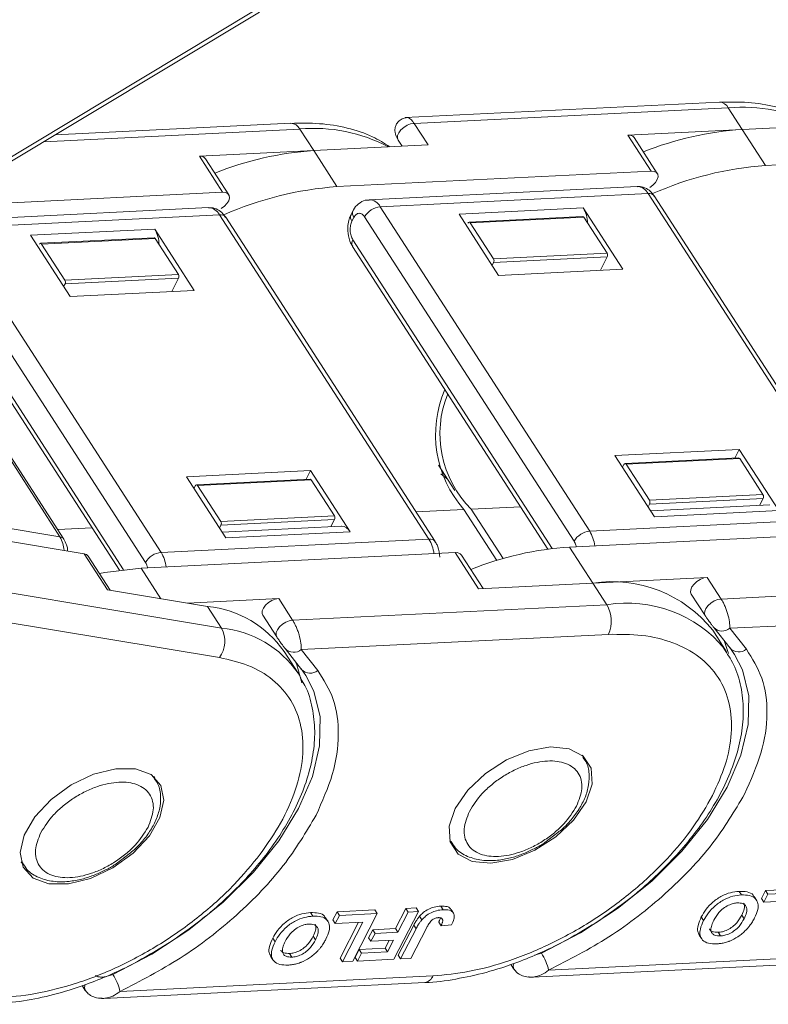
# Model space of a CAD drawing. Header units: millimetres. Extents: x 3378 to 3879, y -297 to 55.
# Tile 19 of 31: x 3666 to 3691, y -34 to -1. Entities that reach past the tile are written whole.
import ezdxf

# ---------------------------------------------------------------- set-up
doc = ezdxf.new("R2010")
doc.units = ezdxf.units.MM

msp = doc.modelspace()

# ---------------------------------------------------------------- linework, layer by layer
at = {"color": 7, "linetype": 'Continuous', "lineweight": 15}
for p, q in [((3662.826, -7.202), (3673.622, -0.711)), ((3662.877, -7.322), (3673.816, -0.745)), ((3689.221, -3.758), (3678.697, -4.279)), ((3678.995, -4.471), (3689.519, -3.95)), ((3689.519, -3.95), (3689.986, -4.674)), ((3674.869, -4.469), (3666.972, -4.86)), ((3679.463, -5.195), (3678.995, -4.471)), ((3693.815, -4.485), (3689.986, -4.674)), ((3666.598, -5.085), (3675.166, -4.661)), ((3675.166, -4.661), (3675.634, -5.385)), ((3686.157, -4.864), (3689.986, -4.674)), ((3686.157, -4.864), (3686.937, -6.071)), ((3687.142, -6.152), (3686.363, -4.945)), ((3690.766, -5.882), (3689.986, -4.674)), ((3679.463, -5.195), (3675.634, -5.385)), ((3678.461, -5.029), (3678.596, -5.238)), ((3671.805, -5.575), (3675.634, -5.385)), ((3671.805, -5.575), (3672.584, -6.782)), ((3676.413, -6.592), (3675.634, -5.385)), ((3701.289, -5.361), (3690.766, -5.882)), ((3672.79, -6.863), (3672.011, -5.656)), ((3686.937, -6.071), (3676.413, -6.592)), ((3686.463, -6.584), (3677.492, -7.028)), ((3672.584, -6.782), (3664.655, -7.175)), ((3677.864, -7.268), (3686.834, -6.824)), ((3686.834, -6.824), (3693.848, -17.69)), ((3694.053, -17.771), (3687.04, -6.905)), ((3664.167, -7.946), (3672.482, -7.535)), ((3672.11, -7.295), (3664.335, -7.68)), ((3672.482, -7.535), (3679.495, -18.401)), ((3676.95, -7.405), (3676.884, -7.533)), ((3684.877, -18.134), (3677.864, -7.268)), ((3684.664, -7.305), (3680.502, -7.511)), ((3681.826, -9.564), (3680.502, -7.511)), ((3685.989, -9.358), (3684.664, -7.305)), ((3679.701, -18.482), (3672.687, -7.616)), ((3676.917, -7.751), (3676.982, -7.623)), ((3677.341, -7.605), (3684.355, -18.472)), ((3680.802, -7.812), (3680.804, -7.808)), ((3684.642, -7.592), (3680.839, -7.78)), ((3684.679, -7.616), (3680.876, -7.804)), ((3680.876, -7.804), (3681.655, -9.012)), ((3684.679, -7.616), (3685.459, -8.823)), ((3670.312, -8.016), (3666.149, -8.222)), ((3667.474, -10.274), (3666.149, -8.222)), ((3671.636, -10.068), (3670.312, -8.016)), ((3670.525, -18.845), (3663.832, -8.475)), ((3666.449, -8.523), (3666.452, -8.518)), ((3670.29, -8.303), (3666.486, -8.491)), ((3670.327, -8.327), (3666.524, -8.515)), ((3666.524, -8.515), (3667.303, -9.722)), ((3670.327, -8.327), (3671.106, -9.534)), ((3683.623, -18.715), (3676.947, -8.373)), ((3676.937, -8.594), (3683.481, -18.733)), ((3681.655, -9.012), (3685.459, -8.823)), ((3663.465, -9.054), (3670.002, -19.182)), ((3681.661, -9.136), (3681.612, -9.232)), ((3681.661, -9.136), (3685.465, -8.948)), ((3685.235, -9.395), (3685.465, -8.948)), ((3667.303, -9.722), (3671.106, -9.534)), ((3685.989, -9.358), (3681.826, -9.564)), ((3662.949, -9.87), (3669.129, -19.444)), ((3669.271, -19.426), (3663.025, -9.75)), ((3667.309, -9.846), (3667.26, -9.942)), ((3667.309, -9.846), (3671.112, -9.658)), ((3670.883, -10.106), (3671.112, -9.658)), ((3671.636, -10.068), (3667.474, -10.274)), ((3662.32, -10.863), (3667.137, -18.326)), ((3667.268, -18.403), (3662.36, -10.799)), ((3685.723, -15.6), (3689.885, -15.394)), ((3689.735, -15.688), (3689.885, -15.394)), ((3689.885, -15.394), (3691.21, -17.447)), ((3685.723, -15.6), (3687.048, -17.653)), ((3689.863, -15.681), (3686.06, -15.869)), ((3689.9, -15.705), (3686.097, -15.893)), ((3689.9, -15.705), (3690.68, -16.912)), ((3671.37, -16.311), (3675.533, -16.105)), ((3675.382, -16.398), (3675.533, -16.105)), ((3675.533, -16.105), (3676.857, -18.158)), ((3679.811, -15.92), (3680.358, -16.768)), ((3685.976, -15.993), (3686.025, -15.897)), ((3686.097, -15.893), (3686.876, -17.101)), ((3671.37, -16.311), (3672.695, -18.364)), ((3675.511, -16.392), (3671.708, -16.58)), ((3675.548, -16.416), (3671.745, -16.604)), ((3675.548, -16.416), (3676.327, -17.623)), ((3680.126, -16.408), (3679.896, -16.211)), ((3671.624, -16.703), (3671.673, -16.608)), ((3671.745, -16.604), (3672.524, -17.811)), ((3686.876, -17.101), (3690.68, -16.912)), ((3686.883, -17.225), (3690.686, -17.037)), ((3690.565, -17.272), (3690.686, -17.037)), ((3667.137, -18.326), (3661.655, -17.412)), ((3679.061, -17.49), (3680.666, -17.41)), ((3680.666, -17.41), (3681.766, -19.115)), ((3680.909, -17.398), (3682.566, -17.316)), ((3681.976, -19.052), (3680.909, -17.398)), ((3686.883, -17.225), (3686.833, -17.321)), ((3690.913, -17.255), (3686.919, -17.453)), ((3687.048, -17.653), (3691.21, -17.447)), ((3672.524, -17.811), (3676.327, -17.623)), ((3672.53, -17.936), (3676.334, -17.747)), ((3676.213, -17.983), (3676.334, -17.747)), ((3693.848, -17.69), (3684.877, -18.134)), ((3661.792, -17.866), (3667.948, -18.892)), ((3667.062, -18.084), (3668.214, -18.027)), ((3672.53, -17.936), (3672.481, -18.032)), ((3676.56, -17.966), (3672.566, -18.164)), ((3679.495, -18.401), (3670.525, -18.845)), ((3672.695, -18.364), (3676.857, -18.158)), ((3684.206, -18.666), (3694.729, -18.145)), ((3684.985, -19.873), (3684.206, -18.666)), ((3667.948, -18.892), (3668.727, -20.099)), ((3668.819, -20.114), (3668.079, -18.969)), ((3669.854, -19.376), (3680.377, -18.855)), ((3680.377, -18.855), (3681.156, -20.063)), ((3681.305, -20.055), (3680.583, -18.936)), ((3670.512, -20.397), (3669.854, -19.376)), ((3684.985, -19.873), (3688.814, -19.684)), ((3689.282, -20.408), (3688.814, -19.684)), ((3672.55, -21.383), (3663.329, -19.846)), ((3672.082, -20.658), (3668.727, -20.099)), ((3684.985, -19.873), (3681.156, -20.063)), ((3684.985, -19.873), (3685.453, -20.598)), ((3699.805, -19.887), (3689.282, -20.408)), ((3671.405, -20.546), (3674.462, -20.394)), ((3674.929, -21.119), (3674.462, -20.394)), ((3688.28, -20.242), (3688.748, -20.966)), ((3672.082, -20.658), (3672.55, -21.383)), ((3685.453, -20.598), (3674.929, -21.119)), ((3672.48, -22.371), (3663.47, -20.869)), ((3673.928, -20.952), (3674.396, -21.677)), ((3688.756, -20.978), (3688.748, -20.966)), ((3699.854, -20.881), (3689.571, -21.39)), ((3689.031, -21.361), (3689.015, -21.339)), ((3689.031, -21.361), (3689.583, -22.06)), ((3689.571, -21.39), (3690.123, -22.09)), ((3674.404, -21.688), (3674.396, -21.677)), ((3685.502, -21.592), (3675.219, -22.101)), ((3689.463, -22.178), (3688.996, -21.454)), ((3674.679, -22.072), (3674.662, -22.049)), ((3674.679, -22.072), (3675.23, -22.771)), ((3675.219, -22.101), (3675.771, -22.8)), ((3689.392, -22.073), (3689.463, -22.178)), ((3689.566, -22.038), (3689.728, -22.264)), ((3675.111, -22.889), (3674.643, -22.164)), ((3675.214, -22.748), (3675.376, -22.974)), ((3675.111, -22.889), (3675.206, -23.047)), ((3684.625, -25.641), (3684.666, -25.699)), ((3684.667, -25.701), (3684.633, -25.647)), ((3670.273, -26.352), (3670.313, -26.409)), ((3670.315, -26.412), (3670.28, -26.358)), ((3683.377, -28.57), (3683.808, -28.233)), ((3680.224, -28.553), (3680.194, -28.501)), ((3680.196, -28.511), (3680.231, -28.564)), ((3669.024, -29.28), (3669.456, -28.943)), ((3665.871, -29.263), (3665.842, -29.212)), ((3665.844, -29.221), (3665.879, -29.275)), ((3689.96, -30.323), (3689.882, -30.203)), ((3690.633, -30.445), (3690.77, -30.179)), ((3690.711, -30.566), (3690.847, -30.299)), ((3690.77, -30.179), (3692.035, -30.116)), ((3690.847, -30.299), (3690.77, -30.179)), ((3690.847, -30.299), (3692.112, -30.237)), ((3690.466, -30.499), (3690.388, -30.378)), ((3690.633, -30.445), (3690.711, -30.566)), ((3691.631, -30.52), (3690.711, -30.566)), ((3675.608, -31.034), (3675.53, -30.913)), ((3676.28, -31.156), (3676.417, -30.889)), ((3676.358, -31.276), (3676.495, -31.01)), ((3676.417, -30.889), (3677.682, -30.827)), ((3676.495, -31.01), (3676.417, -30.889)), ((3676.495, -31.01), (3677.76, -30.947)), ((3677.76, -30.947), (3676.94, -32.546)), ((3677.682, -30.827), (3677.76, -30.947)), ((3679.139, -30.879), (3678.319, -32.477)), ((3678.369, -31.452), (3678.716, -30.776)), ((3678.447, -31.572), (3678.794, -30.896)), ((3678.716, -30.776), (3679.061, -30.758)), ((3678.794, -30.896), (3678.716, -30.776)), ((3678.794, -30.896), (3679.139, -30.879)), ((3679.061, -30.758), (3679.139, -30.879)), ((3679.895, -30.697), (3679.973, -30.818)), ((3680.311, -30.93), (3680.233, -30.809)), ((3690.047, -31.119), (3689.97, -30.998)), ((3676.113, -31.209), (3676.035, -31.088)), ((3676.28, -31.156), (3676.358, -31.276)), ((3677.278, -31.231), (3676.358, -31.276)), ((3676.517, -32.442), (3677.135, -31.238)), ((3676.595, -32.563), (3677.278, -31.231)), ((3678.469, -32.345), (3678.986, -31.338)), ((3678.986, -31.338), (3679.064, -31.459)), ((3679.181, -31.032), (3679.259, -31.153)), ((3679.821, -31.24), (3679.899, -31.361)), ((3679.899, -31.361), (3680.254, -31.323)), ((3679.921, -31.113), (3679.954, -31.164)), ((3688.614, -31.062), (3688.692, -31.183)), ((3677.473, -31.756), (3677.61, -31.489)), ((3677.551, -31.876), (3677.688, -31.61)), ((3677.61, -31.489), (3678.369, -31.452)), ((3677.61, -31.489), (3677.688, -31.61)), ((3677.688, -31.61), (3678.447, -31.572)), ((3678.369, -31.452), (3678.447, -31.572)), ((3678.547, -32.466), (3679.064, -31.459)), ((3679.423, -31.415), (3678.892, -32.449)), ((3688.544, -31.666), (3688.622, -31.787)), ((3689.256, -31.696), (3689.178, -31.575)), ((3674.262, -31.773), (3674.34, -31.893)), ((3675.695, -31.829), (3675.617, -31.709)), ((3677.473, -31.756), (3677.551, -31.876)), ((3678.31, -31.839), (3677.551, -31.876)), ((3678.032, -32.107), (3678.166, -31.846)), ((3678.11, -32.228), (3678.31, -31.839)), ((3674.904, -32.407), (3674.826, -32.286)), ((3677.022, -32.417), (3677.158, -32.151)), ((3677.099, -32.538), (3677.236, -32.271)), ((3677.158, -32.151), (3678.032, -32.107)), ((3677.158, -32.151), (3677.236, -32.271)), ((3677.236, -32.271), (3678.11, -32.228)), ((3678.032, -32.107), (3678.11, -32.228)), ((3683.262, -32.277), (3683.025, -32.345)), ((3693.983, -32.325), (3683.501, -32.844)), ((3674.191, -32.377), (3674.269, -32.497)), ((3676.517, -32.442), (3676.595, -32.563)), ((3676.94, -32.546), (3676.595, -32.563)), ((3677.022, -32.417), (3677.099, -32.538)), ((3678.319, -32.477), (3677.099, -32.538)), ((3678.469, -32.345), (3678.547, -32.466)), ((3678.892, -32.449), (3678.547, -32.466)), ((3682.236, -32.649), (3682.34, -32.81)), ((3682.961, -33.077), (3693.706, -32.545)), ((3682.344, -32.816), (3682.34, -32.81)), ((3668.608, -33.788), (3679.353, -33.256)), ((3679.63, -33.036), (3669.149, -33.555)), ((3667.883, -33.36), (3667.987, -33.521)), ((3667.991, -33.527), (3667.987, -33.521))]:
    msp.add_line(p, q, dxfattribs=at)
at = {"color": 7, "linetype": 'Continuous', "lineweight": 15, "flags": 128}
for points in [[(3678.995, -4.471), (3678.881, -4.491), (3678.763, -4.537), (3678.651, -4.607), (3678.555, -4.693), (3678.484, -4.788), (3678.444, -4.883), (3678.439, -4.97), (3678.461, -5.029)], [(3686.89, -6.617), (3686.996, -6.54), (3687.083, -6.449), (3687.141, -6.353), (3687.166, -6.26), (3687.156, -6.179), (3687.111, -6.118), (3687.036, -6.08), (3686.937, -6.071)], [(3672.538, -7.328), (3672.644, -7.25), (3672.73, -7.16), (3672.789, -7.063), (3672.814, -6.971), (3672.804, -6.89), (3672.759, -6.828), (3672.683, -6.791), (3672.584, -6.782)], [(3667.948, -18.892), (3668.031, -18.922), (3668.079, -18.969)], [(3669.854, -19.376), (3668.637, -19.523), (3668.459, -19.557)], [(3688.814, -19.684), (3688.7, -19.703), (3688.582, -19.75), (3688.469, -19.82), (3688.373, -19.906), (3688.302, -20.001), (3688.263, -20.096), (3688.258, -20.183), (3688.28, -20.242)], [(3674.462, -20.394), (3674.348, -20.414), (3674.229, -20.461), (3674.117, -20.53), (3674.021, -20.616), (3673.95, -20.711), (3673.91, -20.806), (3673.906, -20.893), (3673.928, -20.952)], [(3688.748, -20.966), (3688.725, -20.907), (3688.73, -20.82), (3688.77, -20.725), (3688.841, -20.63), (3688.937, -20.544), (3689.049, -20.474), (3689.168, -20.428), (3689.282, -20.408)], [(3674.396, -21.677), (3674.373, -21.618), (3674.378, -21.531), (3674.418, -21.436), (3674.489, -21.341), (3674.585, -21.255), (3674.697, -21.185), (3674.815, -21.138), (3674.929, -21.119)], [(3689.379, -21.802), (3689.419, -21.902), (3689.525, -22.23)], [(3689.728, -22.264), (3689.994, -22.782), (3690.202, -23.649), (3690.185, -24.612), (3689.942, -25.644), (3689.482, -26.716), (3688.817, -27.796), (3687.966, -28.854), (3686.954, -29.859), (3685.811, -30.781), (3684.568, -31.595), (3683.262, -32.277)], [(3675.027, -22.513), (3675.067, -22.613), (3675.232, -23.217)], [(3675.376, -22.974), (3675.642, -23.493), (3675.85, -24.359), (3675.832, -25.323), (3675.59, -26.355), (3675.129, -27.427), (3674.464, -28.507), (3673.614, -29.565), (3672.602, -30.569), (3671.458, -31.492), (3670.215, -32.306), (3668.909, -32.988)], [(3680.377, -27.422), (3680.794, -26.814), (3681.383, -26.255), (3682.089, -25.8), (3682.841, -25.493), (3683.567, -25.364), (3684.194, -25.426), (3684.662, -25.673), (3684.925, -26.08), (3684.957, -26.608), (3684.755, -27.205), (3684.339, -27.813), (3683.749, -28.372), (3683.043, -28.828), (3682.291, -29.135), (3681.566, -29.264), (3680.938, -29.202), (3680.47, -28.955), (3680.207, -28.548), (3680.175, -28.019), (3680.377, -27.422)], [(3666.296, -27.705), (3666.839, -27.125), (3667.517, -26.633), (3668.263, -26.278), (3669.004, -26.093), (3669.668, -26.098), (3670.189, -26.291), (3670.517, -26.654), (3670.62, -27.151), (3670.487, -27.733), (3670.132, -28.344), (3669.588, -28.924), (3668.911, -29.415), (3668.165, -29.771), (3667.424, -29.955), (3666.76, -29.951), (3666.238, -29.758), (3665.91, -29.395), (3665.808, -28.898), (3665.941, -28.316), (3666.296, -27.705)]]:
    msp.add_lwpolyline(points, dxfattribs=at)
at = {"color": 7, "linetype": 'Continuous', "lineweight": 15}
for centre, radius, start, end in [((3689.204, -4.112), 0.354, 27.2197, 87.1444), ((3689.991, -9.257), 5.328, 62.0485, 95.0814), ((3674.851, -4.823), 0.354, 27.2197, 87.1444), ((3675.638, -9.967), 5.328, 62.0485, 95.0814), ((3686.192, -5.076), 0.215, 37.615, 99.37), ((3690.712, -15.543), 10.893, 93.8204, 111.7596), ((3671.84, -5.787), 0.215, 37.615, 99.37), ((3676.36, -16.254), 10.893, 93.8204, 111.7596), ((3691.591, -17.228), 11.377, 94.1593, 113.9024), ((3677.238, -17.939), 11.377, 94.1593, 113.9024), ((3686.441, -7.026), 0.443, 27.2197, 87.1444), ((3686.867, -7.043), 0.221, 38.5302, 98.4549), ((3677.477, -7.461), 0.433, 26.5027, 88.2539), ((3672.088, -7.737), 0.443, 27.2197, 87.1444), ((3672.514, -7.753), 0.221, 38.5302, 98.4549), ((3677.09, -7.613), 0.222, 158.8334, 218.4363), ((3677.156, -7.486), 0.222, 158.8334, 218.4363), ((3677.928, -7.941), 0.676, 95.4428, 150.2318), ((3683.776, -7.832), 1.032, 0.8963, 30.6808), ((3680.841, -7.82), 0.0384, 23.634, 162.0513), ((3684.64, -7.636), 0.0443, 27.2191, 87.1512), ((3669.424, -8.542), 1.032, 0.8963, 30.6808), ((3666.488, -8.53), 0.0384, 23.634, 162.0513), ((3670.288, -8.347), 0.0443, 27.2191, 87.1512), ((3677.122, -8.492), 0.211, 145.5815, 208.7809), ((3685.342, -8.891), 0.135, 335.4428, 30.2318), ((3681.538, -9.08), 0.135, 335.4428, 30.2318), ((3670.989, -9.602), 0.135, 335.4428, 30.2318), ((3667.186, -9.79), 0.135, 335.4428, 30.2318), ((3683.507, -14.899), 3.792, 156.4838, 221.4763), ((3683.432, -14.873), 3.57, 157.9294, 225.0254), ((3689.861, -15.725), 0.0443, 27.2191, 87.1512), ((3686.062, -15.909), 0.0384, 23.634, 162.0513), ((3675.509, -16.436), 0.0443, 27.2191, 87.1512), ((3671.71, -16.619), 0.0384, 23.634, 162.0513), ((3686.76, -17.169), 0.135, 335.4428, 30.2318), ((3690.563, -16.981), 0.135, 335.4428, 30.2318), ((3672.407, -17.879), 0.135, 335.4428, 30.2318), ((3676.211, -17.691), 0.135, 335.4428, 30.2318), ((3676.543, -18.319), 0.354, 27.2197, 87.1444), ((3684.942, -18.807), 0.676, 95.4428, 150.2318), ((3683.823, -18.77), 1.231, 6.7909, 31.0913), ((3666.308, -18.823), 0.967, 2.6022, 30.9729), ((3667.117, -18.51), 0.186, 35.2175, 83.7724), ((3679.532, -18.608), 0.211, 36.8023, 100.0986), ((3678.441, -19.036), 1.231, 6.7909, 31.0913), ((3684.924, -29.499), 10.857, 93.7904, 111.7896), ((3670.589, -19.518), 0.676, 95.4428, 150.2318), ((3669.471, -19.48), 1.231, 6.7909, 31.0913), ((3680.412, -19.068), 0.215, 37.615, 99.37), ((3685.622, -24.136), 4.31, 38.4888, 98.4962), ((3671.724, -24.198), 3.558, 34.8686, 84.2256), ((3686.129, -24.79), 4.246, 39.7754, 99.1586), ((3684.518, -21.142), 1.082, 335.4428, 30.2318), ((3671.743, -21.823), 0.919, 323.3383, 28.601), ((3672.192, -24.923), 3.558, 34.8686, 84.2256), ((3689.317, -21.087), 0.396, 223.8325, 309.964), ((3674.964, -21.797), 0.396, 223.8325, 309.964), ((3689.868, -21.786), 0.396, 223.8325, 309.964), ((3675.516, -22.497), 0.396, 223.8325, 309.964), ((3681.748, -33.252), 1.8, 13.0909, 32.7597), ((3682.525, -32.712), 0.21, 152.7566, 207.9799), ((3667.395, -33.962), 1.8, 13.0909, 32.7597), ((3679.3, -32.905), 0.355, 278.726, 338.441), ((3668.173, -33.422), 0.21, 152.7566, 207.9799)]:
    msp.add_arc(centre, radius, start, end, dxfattribs=at)
for points, knots in [([(3692.536, -4.548), (3692.349, -4.428), (3691.923, -4.154), (3691.124, -3.9), (3690.208, -3.744), (3689.545, -3.755), (3689.221, -3.76)], [0, 0, 0, 0, 0.2106103, 0.4783907, 0.7447595, 1, 1, 1, 1]), ([(3678.768, -4.276), (3678.721, -4.283), (3678.624, -4.297), (3678.497, -4.377), (3678.406, -4.487), (3678.36, -4.607), (3678.352, -4.727), (3678.373, -4.84), (3678.412, -4.944), (3678.446, -5.002), (3678.461, -5.029)], [0, 0, 0, 0, 0.1365484, 0.2812114, 0.4208245, 0.5543205, 0.6823559, 0.8020917, 0.9090478, 1, 1, 1, 1]), ([(3678.768, -4.276), (3678.785, -4.278), (3678.818, -4.282), (3678.876, -4.323), (3678.936, -4.384), (3678.976, -4.442), (3678.995, -4.471)], [0, 0, 0, 0, 0.264939, 0.519106, 0.763669, 1, 1, 1, 1]), ([(3678.184, -5.259), (3677.996, -5.138), (3677.57, -4.865), (3676.771, -4.611), (3675.855, -4.454), (3675.193, -4.465), (3674.868, -4.471)], [0, 0, 0, 0, 0.21061, 0.478391, 0.74476, 1, 1, 1, 1]), ([(3687.035, -6.909), (3687.008, -6.867), (3686.941, -6.763), (3686.78, -6.648), (3686.605, -6.577), (3686.499, -6.591), (3686.467, -6.595)], [0, 0, 0, 0, 0.216234, 0.535795, 0.860612, 1, 1, 1, 1]), ([(3677.49, -7.04), (3677.447, -7.04), (3677.318, -7.043), (3677.125, -7.163), (3676.996, -7.301), (3676.957, -7.395), (3676.952, -7.407)], [0, 0, 0, 0, 0.184597, 0.55887, 0.947116, 1, 1, 1, 1]), ([(3672.683, -7.62), (3672.656, -7.578), (3672.588, -7.473), (3672.427, -7.358), (3672.253, -7.288), (3672.146, -7.302), (3672.114, -7.306)], [0, 0, 0, 0, 0.216234, 0.535795, 0.860612, 1, 1, 1, 1]), ([(3676.887, -7.535), (3676.864, -7.581), (3676.811, -7.694), (3676.776, -7.879), (3676.777, -8.012), (3676.777, -8.07)], [0, 0, 0, 0, 0.28937, 0.696734, 1, 1, 1, 1]), ([(3676.982, -7.623), (3677.005, -7.587), (3677.041, -7.531), (3677.104, -7.494), (3677.155, -7.483), (3677.207, -7.489), (3677.273, -7.52), (3677.314, -7.572), (3677.341, -7.605)], [0, 0, 0, 0, 0.239443, 0.369379, 0.5, 0.629936, 0.760557, 1, 1, 1, 1]), ([(3676.947, -8.373), (3676.925, -8.33), (3676.891, -8.265), (3676.866, -8.155), (3676.856, -8.066), (3676.857, -7.976), (3676.871, -7.864), (3676.899, -7.795), (3676.917, -7.751)], [0, 0, 0, 0, 0.239443, 0.369379, 0.5, 0.629936, 0.760557, 1, 1, 1, 1]), ([(3676.777, -8.07), (3676.794, -8.187), (3676.817, -8.351), (3676.888, -8.52), (3676.927, -8.572), (3676.941, -8.589)], [0, 0, 0, 0, 0.631314, 0.874609, 1, 1, 1, 1]), ([(3667.392, -18.799), (3667.393, -18.774), (3667.396, -18.702), (3667.354, -18.566), (3667.3, -18.465), (3667.267, -18.405)], [0, 0, 0, 0, 0.172264, 0.49995, 1, 1, 1, 1]), ([(3684.355, -18.472), (3684.378, -18.513), (3684.408, -18.568), (3684.423, -18.638), (3684.426, -18.655)], [0, 0, 0, 0, 0.757701, 1, 1, 1, 1]), ([(3679.86, -19.006), (3679.844, -18.888), (3679.821, -18.724), (3679.75, -18.555), (3679.71, -18.503), (3679.696, -18.486)], [0, 0, 0, 0, 0.630799, 0.873896, 1, 1, 1, 1]), ([(3670.002, -19.182), (3670.025, -19.224), (3670.056, -19.279), (3670.07, -19.349), (3670.074, -19.366)], [0, 0, 0, 0, 0.757701, 1, 1, 1, 1]), ([(3689.282, -20.408), (3689.301, -20.44), (3689.341, -20.505), (3689.398, -20.624), (3689.451, -20.756), (3689.513, -20.945), (3689.567, -21.179), (3689.57, -21.321), (3689.571, -21.39)], [0, 0, 0, 0, 0.115349, 0.234722, 0.358791, 0.488149, 0.751597, 1, 1, 1, 1]), ([(3688.756, -20.978), (3688.764, -20.99), (3688.78, -21.014), (3688.81, -21.059), (3688.844, -21.108), (3688.895, -21.18), (3688.958, -21.265), (3688.996, -21.314), (3689.015, -21.339)], [0, 0, 0, 0, 0.09517, 0.195508, 0.310112, 0.437792, 0.718545, 1, 1, 1, 1]), ([(3674.929, -21.119), (3674.949, -21.151), (3674.989, -21.216), (3675.046, -21.335), (3675.099, -21.467), (3675.161, -21.655), (3675.214, -21.89), (3675.217, -22.032), (3675.219, -22.101)], [0, 0, 0, 0, 0.115349, 0.234722, 0.358791, 0.488149, 0.751597, 1, 1, 1, 1]), ([(3674.404, -21.688), (3674.411, -21.7), (3674.428, -21.725), (3674.458, -21.77), (3674.492, -21.819), (3674.543, -21.891), (3674.605, -21.975), (3674.643, -22.025), (3674.662, -22.049)], [0, 0, 0, 0, 0.09517, 0.195508, 0.310112, 0.437792, 0.718545, 1, 1, 1, 1]), ([(3688.989, -26.996), (3689.147, -26.648), (3689.473, -25.931), (3689.663, -24.882), (3689.596, -23.886), (3689.23, -23.013), (3688.585, -22.319), (3687.705, -21.848), (3686.672, -21.589), (3685.884, -21.591), (3685.502, -21.592)], [0, 0, 0, 0, 0.116516, 0.240011, 0.368641, 0.5, 0.631359, 0.759989, 0.883484, 1, 1, 1, 1]), ([(3685.102, -31.243), (3685.484, -30.982), (3686.02, -30.616), (3686.747, -30.012), (3687.33, -29.476), (3687.958, -28.81), (3688.537, -28.091), (3689.048, -27.326), (3689.469, -26.533), (3689.784, -25.725), (3689.98, -24.915), (3690.045, -24.112), (3689.96, -23.331), (3689.747, -22.627), (3689.484, -22.24), (3689.366, -22.066)], [0, 0, 0, 0, 0.103042, 0.1447648, 0.2135281, 0.2841026, 0.3590103, 0.4363071, 0.5153316, 0.5956625, 0.677097, 0.7596419, 0.8436362, 0.9300421, 1, 1, 1, 1]), ([(3690.123, -22.09), (3690.32, -22.401), (3690.719, -23.03), (3690.866, -24.229), (3690.689, -25.548), (3690.272, -26.481), (3690.065, -26.942)], [0, 0, 0, 0, 0.247221, 0.5, 0.752779, 1, 1, 1, 1]), ([(3673.841, -28.962), (3674.083, -28.614), (3674.582, -27.898), (3675.064, -26.792), (3675.309, -25.692), (3675.259, -24.666), (3674.914, -23.781), (3674.299, -23.091), (3673.488, -22.602), (3672.809, -22.447), (3672.48, -22.371)], [0, 0, 0, 0, 0.116516, 0.2400113, 0.3686408, 0.5, 0.6313592, 0.7599887, 0.883484, 1, 1, 1, 1]), ([(3670.75, -31.954), (3671.131, -31.693), (3671.668, -31.326), (3672.395, -30.722), (3672.978, -30.187), (3673.606, -29.52), (3674.185, -28.801), (3674.696, -28.036), (3675.117, -27.243), (3675.432, -26.436), (3675.627, -25.626), (3675.694, -24.822), (3675.604, -24.043), (3675.441, -23.45), (3675.251, -23.159), (3675.203, -23.084)], [0, 0, 0, 0, 0.107365, 0.150837, 0.222485, 0.29602, 0.37407, 0.45461, 0.536949, 0.62065, 0.7055, 0.791508, 0.879026, 0.969056, 1, 1, 1, 1]), ([(3675.771, -22.8), (3675.968, -23.111), (3676.367, -23.741), (3676.513, -24.94), (3676.337, -26.259), (3675.919, -27.192), (3675.713, -27.653)], [0, 0, 0, 0, 0.247221, 0.5, 0.752779, 1, 1, 1, 1]), ([(3683.808, -28.233), (3683.863, -28.191), (3684, -28.09), (3684.22, -27.853), (3684.474, -27.539), (3684.695, -27.15), (3684.84, -26.739), (3684.877, -26.315), (3684.822, -25.948), (3684.692, -25.773), (3684.647, -25.712)], [0, 0, 0, 0, 0.060149, 0.148189, 0.291639, 0.436317, 0.589216, 0.747499, 0.912914, 1, 1, 1, 1]), ([(3680.85, -27.523), (3680.977, -27.321), (3681.174, -27.009), (3681.588, -26.625), (3681.951, -26.36), (3682.343, -26.138), (3682.86, -25.925), (3683.484, -25.797), (3684.007, -25.868), (3684.327, -26.04), (3684.505, -26.233), (3684.607, -26.476), (3684.639, -26.837), (3684.517, -27.146), (3684.438, -27.346)], [0, 0, 0, 0, 0.119721, 0.184895, 0.25, 0.315174, 0.380279, 0.5, 0.619721, 0.684895, 0.75, 0.815174, 0.880279, 1, 1, 1, 1]), ([(3666.498, -28.234), (3666.625, -28.032), (3666.821, -27.72), (3667.236, -27.336), (3667.598, -27.07), (3667.99, -26.849), (3668.507, -26.635), (3669.132, -26.508), (3669.655, -26.578), (3669.974, -26.75), (3670.153, -26.944), (3670.255, -27.187), (3670.287, -27.548), (3670.165, -27.857), (3670.086, -28.056)], [0, 0, 0, 0, 0.119721, 0.184895, 0.25, 0.315174, 0.380279, 0.5, 0.619721, 0.684895, 0.75, 0.815174, 0.880279, 1, 1, 1, 1]), ([(3669.456, -28.943), (3669.511, -28.902), (3669.648, -28.8), (3669.867, -28.563), (3670.122, -28.249), (3670.343, -27.86), (3670.488, -27.45), (3670.525, -27.025), (3670.47, -26.659), (3670.339, -26.483), (3670.294, -26.423)], [0, 0, 0, 0, 0.060149, 0.148189, 0.291639, 0.436317, 0.589216, 0.747499, 0.912914, 1, 1, 1, 1]), ([(3679.63, -33.036), (3680.031, -32.998), (3680.858, -32.919), (3682.218, -32.542), (3683.64, -31.957), (3685.049, -31.162), (3686.354, -30.206), (3687.473, -29.151), (3688.377, -28.067), (3688.789, -27.346), (3688.989, -26.996)], [0, 0, 0, 0, 0.116516, 0.240011, 0.368641, 0.5, 0.631359, 0.759989, 0.883484, 1, 1, 1, 1]), ([(3690.065, -26.942), (3689.73, -27.508), (3689.048, -28.658), (3687.458, -30.306), (3685.579, -31.777), (3684.186, -32.492), (3683.501, -32.844)], [0, 0, 0, 0, 0.245823, 0.5, 0.754177, 1, 1, 1, 1]), ([(3684.438, -27.346), (3684.311, -27.548), (3684.114, -27.86), (3683.7, -28.244), (3683.338, -28.509), (3682.946, -28.731), (3682.429, -28.944), (3681.804, -29.072), (3681.281, -29.001), (3680.961, -28.829), (3680.783, -28.636), (3680.681, -28.393), (3680.649, -28.032), (3680.771, -27.723), (3680.85, -27.523)], [0, 0, 0, 0, 0.119721, 0.184895, 0.25, 0.315174, 0.380279, 0.5, 0.619721, 0.684895, 0.75, 0.815174, 0.880279, 1, 1, 1, 1]), ([(3675.713, -27.653), (3675.378, -28.219), (3674.696, -29.369), (3673.106, -31.017), (3671.227, -32.488), (3669.834, -33.203), (3669.149, -33.555)], [0, 0, 0, 0, 0.245823, 0.5, 0.754177, 1, 1, 1, 1]), ([(3670.086, -28.056), (3669.959, -28.258), (3669.762, -28.571), (3669.347, -28.954), (3668.985, -29.22), (3668.593, -29.442), (3668.076, -29.655), (3667.452, -29.782), (3666.928, -29.712), (3666.609, -29.54), (3666.43, -29.346), (3666.329, -29.104), (3666.297, -28.742), (3666.419, -28.434), (3666.498, -28.234)], [0, 0, 0, 0, 0.119721, 0.184895, 0.25, 0.315174, 0.380279, 0.5, 0.619721, 0.684895, 0.75, 0.815174, 0.880279, 1, 1, 1, 1]), ([(3680.24, -28.536), (3680.285, -28.613), (3680.41, -28.83), (3680.775, -29.049), (3681.255, -29.179), (3681.749, -29.179), (3682.206, -29.094), (3682.607, -28.971), (3682.854, -28.852), (3682.976, -28.793)], [0, 0, 0, 0, 0.09968, 0.280235, 0.454892, 0.630162, 0.76665, 0.88494, 1, 1, 1, 1]), ([(3682.976, -28.793), (3683.004, -28.781), (3683.142, -28.72), (3683.273, -28.636), (3683.377, -28.57)], [0, 0, 0, 0, 0.203288, 1, 1, 1, 1]), ([(3663.947, -33.678), (3664.305, -33.717), (3665.04, -33.797), (3666.326, -33.657), (3667.728, -33.303), (3669.183, -32.718), (3670.597, -31.936), (3671.881, -31.009), (3672.989, -30.008), (3673.563, -29.304), (3673.841, -28.962)], [0, 0, 0, 0, 0.116516, 0.240011, 0.368641, 0.5, 0.631359, 0.759989, 0.883484, 1, 1, 1, 1]), ([(3665.888, -29.246), (3665.932, -29.323), (3666.057, -29.541), (3666.423, -29.759), (3666.902, -29.889), (3667.397, -29.889), (3667.854, -29.805), (3668.254, -29.682), (3668.501, -29.563), (3668.623, -29.504)], [0, 0, 0, 0, 0.09968, 0.280235, 0.454892, 0.630162, 0.76665, 0.88494, 1, 1, 1, 1]), ([(3668.623, -29.504), (3668.651, -29.492), (3668.79, -29.431), (3668.92, -29.347), (3669.024, -29.28)], [0, 0, 0, 0, 0.203288, 1, 1, 1, 1]), ([(3688.614, -31.062), (3688.663, -30.976), (3688.761, -30.803), (3688.998, -30.55), (3689.29, -30.354), (3689.602, -30.232), (3689.785, -30.213), (3689.882, -30.203)], [0, 0, 0, 0, 0.204609, 0.411109, 0.621842, 0.801311, 1, 1, 1, 1]), ([(3688.692, -31.183), (3688.741, -31.097), (3688.839, -30.924), (3689.076, -30.671), (3689.368, -30.475), (3689.68, -30.353), (3689.863, -30.333), (3689.96, -30.323)], [0, 0, 0, 0, 0.204609, 0.411109, 0.621842, 0.801311, 1, 1, 1, 1]), ([(3689.882, -30.203), (3689.975, -30.204), (3690.161, -30.208), (3690.333, -30.282), (3690.369, -30.365), (3690.378, -30.384)], [0, 0, 0, 0, 0.432293, 0.870179, 1, 1, 1, 1]), ([(3689.96, -30.323), (3690.054, -30.324), (3690.243, -30.326), (3690.437, -30.431), (3690.525, -30.602), (3690.518, -30.826), (3690.441, -30.996), (3690.398, -31.091)], [0, 0, 0, 0, 0.205416, 0.413489, 0.592452, 0.772931, 1, 1, 1, 1]), ([(3689.033, -31.173), (3689.083, -31.086), (3689.161, -30.949), (3689.342, -30.773), (3689.517, -30.665), (3689.686, -30.603), (3689.782, -30.594), (3689.824, -30.59)], [0, 0, 0, 0, 0.319264, 0.504624, 0.690858, 0.864593, 1, 1, 1, 1]), ([(3689.824, -30.59), (3689.886, -30.592), (3689.999, -30.596), (3690.102, -30.673), (3690.148, -30.778), (3690.134, -30.931), (3690.079, -31.049), (3690.047, -31.119)], [0, 0, 0, 0, 0.213943, 0.387352, 0.56015, 0.741367, 1, 1, 1, 1]), ([(3690.032, -30.595), (3690.043, -30.616), (3690.073, -30.671), (3690.054, -30.812), (3690.001, -30.929), (3689.97, -30.998)], [0, 0, 0, 0, 0.199624, 0.5293772, 1, 1, 1, 1]), ([(3674.262, -31.773), (3674.311, -31.687), (3674.409, -31.514), (3674.646, -31.261), (3674.938, -31.065), (3675.249, -30.942), (3675.433, -30.923), (3675.53, -30.913)], [0, 0, 0, 0, 0.204609, 0.411109, 0.621842, 0.801311, 1, 1, 1, 1]), ([(3675.53, -30.913), (3675.622, -30.915), (3675.809, -30.918), (3675.98, -30.993), (3676.017, -31.076), (3676.025, -31.094)], [0, 0, 0, 0, 0.432293, 0.870179, 1, 1, 1, 1]), ([(3679.181, -31.032), (3679.221, -30.991), (3679.309, -30.901), (3679.483, -30.793), (3679.691, -30.716), (3679.822, -30.704), (3679.895, -30.697)], [0, 0, 0, 0, 0.206429, 0.456722, 0.693973, 1, 1, 1, 1]), ([(3679.259, -31.153), (3679.299, -31.112), (3679.387, -31.022), (3679.561, -30.914), (3679.769, -30.837), (3679.9, -30.825), (3679.973, -30.818)], [0, 0, 0, 0, 0.206429, 0.456722, 0.693973, 1, 1, 1, 1]), ([(3679.895, -30.697), (3679.967, -30.699), (3680.089, -30.701), (3680.2, -30.751), (3680.22, -30.799), (3680.226, -30.813)], [0, 0, 0, 0, 0.504908, 0.858157, 1, 1, 1, 1]), ([(3679.973, -30.818), (3680.046, -30.819), (3680.17, -30.82), (3680.293, -30.888), (3680.348, -30.994), (3680.336, -31.145), (3680.283, -31.261), (3680.254, -31.323)], [0, 0, 0, 0, 0.24093, 0.409491, 0.578642, 0.775105, 1, 1, 1, 1]), ([(3689.97, -30.998), (3689.92, -31.085), (3689.843, -31.221), (3689.665, -31.394), (3689.495, -31.499), (3689.325, -31.561), (3689.226, -31.571), (3689.178, -31.575)], [0, 0, 0, 0, 0.319417, 0.499226, 0.680002, 0.847806, 1, 1, 1, 1]), ([(3674.34, -31.893), (3674.388, -31.807), (3674.487, -31.634), (3674.724, -31.381), (3675.016, -31.186), (3675.327, -31.063), (3675.511, -31.044), (3675.608, -31.034)], [0, 0, 0, 0, 0.204609, 0.411109, 0.621842, 0.801311, 1, 1, 1, 1]), ([(3674.681, -31.884), (3674.73, -31.797), (3674.809, -31.66), (3674.99, -31.484), (3675.165, -31.376), (3675.334, -31.314), (3675.43, -31.304), (3675.472, -31.3)], [0, 0, 0, 0, 0.319264, 0.504624, 0.690858, 0.864593, 1, 1, 1, 1]), ([(3675.472, -31.3), (3675.534, -31.303), (3675.647, -31.307), (3675.749, -31.384), (3675.795, -31.489), (3675.781, -31.642), (3675.727, -31.76), (3675.695, -31.829)], [0, 0, 0, 0, 0.213943, 0.387352, 0.56015, 0.741367, 1, 1, 1, 1]), ([(3675.608, -31.034), (3675.702, -31.035), (3675.891, -31.036), (3676.085, -31.142), (3676.172, -31.312), (3676.165, -31.536), (3676.088, -31.707), (3676.046, -31.802)], [0, 0, 0, 0, 0.205416, 0.413489, 0.592452, 0.772931, 1, 1, 1, 1]), ([(3675.679, -31.306), (3675.69, -31.326), (3675.72, -31.381), (3675.702, -31.522), (3675.648, -31.64), (3675.617, -31.709)], [0, 0, 0, 0, 0.199624, 0.529377, 1, 1, 1, 1]), ([(3678.986, -31.338), (3678.997, -31.317), (3679.02, -31.274), (3679.052, -31.216), (3679.083, -31.165), (3679.113, -31.121), (3679.144, -31.076), (3679.169, -31.047), (3679.181, -31.032)], [0, 0, 0, 0, 0.20827, 0.416707, 0.561481, 0.706573, 0.852825, 1, 1, 1, 1]), ([(3679.064, -31.459), (3679.075, -31.437), (3679.098, -31.395), (3679.13, -31.337), (3679.161, -31.286), (3679.191, -31.241), (3679.222, -31.197), (3679.247, -31.167), (3679.259, -31.153)], [0, 0, 0, 0, 0.20827, 0.416707, 0.561481, 0.706573, 0.852825, 1, 1, 1, 1]), ([(3679.354, -33.254), (3679.363, -33.254), (3679.694, -33.259), (3680.383, -33.153), (3681.415, -32.935), (3682.373, -32.623), (3683.221, -32.273), (3684.111, -31.847), (3684.719, -31.476), (3685.102, -31.243)], [0, 0, 0, 0, 0.0052362, 0.1861897, 0.3605314, 0.5410876, 0.6730228, 0.7940491, 1, 1, 1, 1]), ([(3679.423, -31.415), (3679.444, -31.375), (3679.487, -31.296), (3679.554, -31.196), (3679.634, -31.134), (3679.705, -31.101), (3679.766, -31.089), (3679.804, -31.086), (3679.814, -31.085)], [0, 0, 0, 0, 0.2722235, 0.5466231, 0.6591264, 0.7710806, 0.9347916, 1, 1, 1, 1]), ([(3679.814, -31.085), (3679.829, -31.085), (3679.858, -31.084), (3679.892, -31.092), (3679.918, -31.105), (3679.936, -31.12), (3679.948, -31.141), (3679.952, -31.156), (3679.954, -31.164)], [0, 0, 0, 0, 0.199415, 0.404779, 0.549305, 0.697938, 0.847272, 1, 1, 1, 1]), ([(3679.821, -31.24), (3679.826, -31.229), (3679.835, -31.208), (3679.849, -31.176), (3679.861, -31.142), (3679.87, -31.113), (3679.873, -31.096), (3679.874, -31.09)], [0, 0, 0, 0, 0.208569, 0.417309, 0.643026, 0.869386, 1, 1, 1, 1]), ([(3679.954, -31.164), (3679.955, -31.176), (3679.956, -31.201), (3679.947, -31.238), (3679.936, -31.272), (3679.925, -31.301), (3679.912, -31.331), (3679.903, -31.351), (3679.899, -31.361)], [0, 0, 0, 0, 0.205288, 0.416473, 0.561717, 0.70725, 0.853541, 1, 1, 1, 1]), ([(3688.554, -31.66), (3688.532, -31.625), (3688.477, -31.538), (3688.496, -31.327), (3688.572, -31.157), (3688.614, -31.062)], [0, 0, 0, 0, 0.233431, 0.573229, 1, 1, 1, 1]), ([(3689.124, -31.962), (3689.03, -31.962), (3688.841, -31.96), (3688.647, -31.852), (3688.56, -31.678), (3688.571, -31.45), (3688.649, -31.278), (3688.692, -31.183)], [0, 0, 0, 0, 0.203933, 0.41017, 0.593215, 0.773531, 1, 1, 1, 1]), ([(3689.256, -31.696), (3689.186, -31.694), (3689.067, -31.69), (3688.966, -31.608), (3688.925, -31.492), (3688.955, -31.339), (3689.008, -31.226), (3689.033, -31.173)], [0, 0, 0, 0, 0.241919, 0.409044, 0.576174, 0.800887, 1, 1, 1, 1]), ([(3690.047, -31.119), (3689.998, -31.206), (3689.921, -31.342), (3689.743, -31.514), (3689.573, -31.619), (3689.403, -31.682), (3689.304, -31.692), (3689.256, -31.696)], [0, 0, 0, 0, 0.319417, 0.499226, 0.680002, 0.847806, 1, 1, 1, 1]), ([(3690.398, -31.091), (3690.387, -31.112), (3690.365, -31.155), (3690.325, -31.222), (3690.282, -31.29), (3690.231, -31.361), (3690.174, -31.432), (3690.131, -31.478), (3690.109, -31.501)], [0, 0, 0, 0, 0.15395, 0.308181, 0.478699, 0.649961, 0.824203, 1, 1, 1, 1]), ([(3689.178, -31.575), (3689.109, -31.572), (3688.993, -31.567), (3688.904, -31.509), (3688.89, -31.466), (3688.888, -31.458)], [0, 0, 0, 0, 0.540739, 0.914295, 1, 1, 1, 1]), ([(3690.109, -31.501), (3690.068, -31.541), (3689.986, -31.62), (3689.807, -31.751), (3689.65, -31.837), (3689.545, -31.877), (3689.534, -31.881)], [0, 0, 0, 0, 0.2509005, 0.5021621, 0.9465313, 1, 1, 1, 1]), ([(3663.53, -33.872), (3663.699, -33.903), (3664.17, -33.99), (3665.016, -33.982), (3666.026, -33.873), (3667.064, -33.643), (3668.02, -33.334), (3668.868, -32.984), (3669.758, -32.558), (3670.367, -32.187), (3670.75, -31.954)], [0, 0, 0, 0, 0.080528, 0.224809, 0.365821, 0.50168, 0.642383, 0.745196, 0.839508, 1, 1, 1, 1]), ([(3674.202, -32.371), (3674.179, -32.335), (3674.124, -32.249), (3674.143, -32.038), (3674.219, -31.868), (3674.262, -31.773)], [0, 0, 0, 0, 0.233431, 0.573229, 1, 1, 1, 1]), ([(3674.772, -32.673), (3674.678, -32.672), (3674.489, -32.67), (3674.295, -32.562), (3674.208, -32.388), (3674.219, -32.16), (3674.296, -31.989), (3674.34, -31.893)], [0, 0, 0, 0, 0.203933, 0.41017, 0.593215, 0.773531, 1, 1, 1, 1]), ([(3674.904, -32.407), (3674.834, -32.404), (3674.715, -32.4), (3674.613, -32.318), (3674.573, -32.203), (3674.602, -32.05), (3674.656, -31.937), (3674.681, -31.884)], [0, 0, 0, 0, 0.241919, 0.409044, 0.576174, 0.800887, 1, 1, 1, 1]), ([(3675.617, -31.709), (3675.568, -31.796), (3675.49, -31.932), (3675.313, -32.104), (3675.143, -32.209), (3674.973, -32.272), (3674.873, -32.281), (3674.826, -32.286)], [0, 0, 0, 0, 0.319417, 0.499226, 0.680002, 0.847806, 1, 1, 1, 1]), ([(3675.695, -31.829), (3675.646, -31.916), (3675.568, -32.052), (3675.39, -32.225), (3675.221, -32.33), (3675.051, -32.392), (3674.951, -32.402), (3674.904, -32.407)], [0, 0, 0, 0, 0.319417, 0.499226, 0.680002, 0.847806, 1, 1, 1, 1]), ([(3676.046, -31.802), (3676.034, -31.823), (3676.012, -31.866), (3675.973, -31.932), (3675.929, -32.001), (3675.878, -32.072), (3675.822, -32.143), (3675.779, -32.189), (3675.757, -32.212)], [0, 0, 0, 0, 0.15395, 0.308181, 0.478699, 0.649961, 0.824203, 1, 1, 1, 1]), ([(3689.534, -31.881), (3689.508, -31.89), (3689.455, -31.908), (3689.381, -31.927), (3689.312, -31.941), (3689.249, -31.951), (3689.185, -31.959), (3689.144, -31.961), (3689.124, -31.962)], [0, 0, 0, 0, 0.185429, 0.37219, 0.527708, 0.683877, 0.841678, 1, 1, 1, 1]), ([(3674.826, -32.286), (3674.757, -32.283), (3674.64, -32.277), (3674.551, -32.22), (3674.538, -32.177), (3674.536, -32.169)], [0, 0, 0, 0, 0.540739, 0.914295, 1, 1, 1, 1]), ([(3675.757, -32.212), (3675.716, -32.251), (3675.633, -32.33), (3675.455, -32.462), (3675.298, -32.548), (3675.193, -32.587), (3675.182, -32.592)], [0, 0, 0, 0, 0.2509005, 0.5021621, 0.9465313, 1, 1, 1, 1]), ([(3675.182, -32.592), (3675.156, -32.601), (3675.103, -32.619), (3675.029, -32.637), (3674.96, -32.652), (3674.896, -32.662), (3674.833, -32.669), (3674.792, -32.672), (3674.772, -32.673)], [0, 0, 0, 0, 0.185429, 0.37219, 0.527708, 0.683877, 0.841678, 1, 1, 1, 1]), ([(3668.909, -32.988), (3668.813, -33.024), (3668.668, -33.077), (3668.481, -33.08), (3668.394, -33.057), (3668.354, -33.031), (3668.341, -33.015), (3668.335, -33.008)], [0, 0, 0, 0, 0.49837, 0.74785, 0.883326, 0.942509, 1, 1, 1, 1]), ([(3682.344, -32.816), (3682.373, -32.854), (3682.427, -32.923), (3682.553, -33.008), (3682.732, -33.075), (3682.88, -33.076), (3682.964, -33.077)], [0, 0, 0, 0, 0.206269, 0.38248, 0.648247, 1, 1, 1, 1]), ([(3683.501, -32.844), (3683.422, -32.903), (3683.262, -33.022), (3683.081, -33.057), (3682.99, -33.075)], [0, 0, 0, 0, 0.497831, 1, 1, 1, 1]), ([(3682.99, -33.075), (3682.942, -33.079), (3682.885, -33.083), (3682.834, -33.069), (3682.825, -33.067)], [0, 0, 0, 0, 0.8307759, 1, 1, 1, 1]), ([(3667.991, -33.527), (3668.02, -33.564), (3668.074, -33.633), (3668.201, -33.718), (3668.38, -33.786), (3668.528, -33.787), (3668.612, -33.788)], [0, 0, 0, 0, 0.206269, 0.38248, 0.648247, 1, 1, 1, 1]), ([(3669.149, -33.555), (3669.069, -33.614), (3668.909, -33.733), (3668.728, -33.768), (3668.637, -33.786)], [0, 0, 0, 0, 0.497831, 1, 1, 1, 1]), ([(3668.637, -33.786), (3668.59, -33.789), (3668.533, -33.794), (3668.481, -33.78), (3668.473, -33.777)], [0, 0, 0, 0, 0.830776, 1, 1, 1, 1])]:
    msp.add_open_spline(points, degree=3, knots=knots, dxfattribs=at)

doc.saveas('drawing.dxf')
